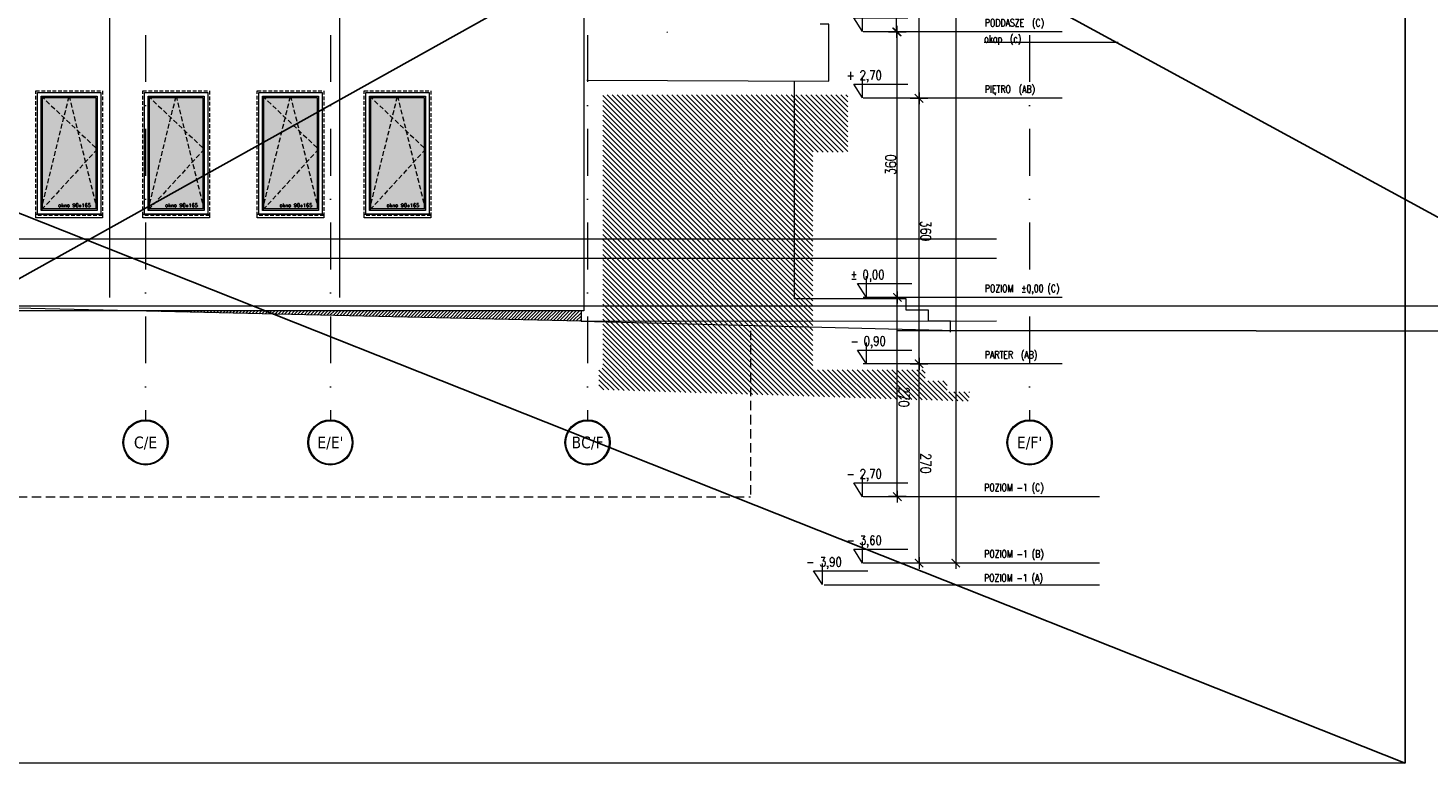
# Model space of a CAD drawing. Header units: millimetres. Extents: x -82287 to 177822, y -399756 to 0.
# Tile 104 of 228: x 52527 to 54424, y -203134 to -202137. Entities that reach past the tile are written whole.
import ezdxf
from ezdxf.enums import TextEntityAlignment as Align

# ---------------------------------------------------------------- set-up
doc = ezdxf.new("R2010")
doc.units = ezdxf.units.MM
doc.header["$MEASUREMENT"] = 0
for name, pattern in [('SUŁOSZOWA - PB 21 03$0$CACHE', [9.525, 6.35, -3.175]), ('SUŁOSZOWA - PB 21 03$0$CARKOVANA', [7.5, 5, -2.5]), ('SUŁOSZOWA - PB 21 03$0$DASHDOT', [25.4, 12.7, -6.35, 0, -6.35]), ('SUŁOSZOWA - PB 21 03$0$HIDDEN', [9.525, 6.35, -3.175])]:
    doc.linetypes.add(name, pattern=pattern)
doc.layers.get('DEFPOINTS').update_dxf_attribs({"lineweight": 50})
doc.layers.add('FL_XREF', color=252, linetype='Continuous')
for name, color, linetype, lineweight in [('SUŁOSZOWA - PB 21 03$0$!! 0_ Istn-okna', 251, 'Continuous', 0), ('SUŁOSZOWA - PB 21 03$0$!! 0_ Istn-sciany', 251, 'Continuous', 0), ('SUŁOSZOWA - PB 21 03$0$!! 0_ WIDOK ELEWACJA', 251, 'Continuous', 0), ('SUŁOSZOWA - PB 21 03$0$!! 0_bloki rzędnych', 251, 'Continuous', 0), ('SUŁOSZOWA - PB 21 03$0$!! 0_Istn-cienka', 251, 'Continuous', 0), ('SUŁOSZOWA - PB 21 03$0$!! 0_Opis_pom', 251, 'Continuous', 0), ('SUŁOSZOWA - PB 21 03$0$!! 1_ widok', 251, 'Continuous', 0), ('SUŁOSZOWA - PB 21 03$0$!! 1_ELEWACJA KOLOR', 251, 'Continuous', 0), ('SUŁOSZOWA - PB 21 03$0$!! 1_Hatch dach', 251, 'Continuous', 0), ('SUŁOSZOWA - PB 21 03$0$!! 1_OPIS POM NOWE', 251, 'Continuous', 0), ('SUŁOSZOWA - PB 21 03$0$!! 1_projektowana elewacja', 251, 'Continuous', 0), ('SUŁOSZOWA - PB 21 03$0$!! 2_ELEWACJA COKÓŁ', 251, 'Continuous', 0), ('SUŁOSZOWA - PB 21 03$0$!! 2_NOWE OKNA WIDOk - remont', 251, 'Continuous', 0), ('SUŁOSZOWA - PB 21 03$0$0-osie-liniA', 251, 'SUŁOSZOWA - PB 21 03$0$DASHDOT', 0), ('SUŁOSZOWA - PB 21 03$0$0-osie-tx', 251, 'Continuous', 0), ('SUŁOSZOWA - PB 21 03$0$0-rzedne-blok', 251, 'Continuous', 0)]:
    doc.layers.add(name, color=color, linetype=linetype, lineweight=lineweight)
doc.layers.add('SUŁOSZOWA - PB 21 03$0$!! 0_ramki', color=251, linetype='Continuous', lineweight=0, plot=False)
doc.layers.add('SUŁOSZOWA - PB 21 03$0$ND', color=251, linetype='Continuous', lineweight=0, plot=False)
doc.styles.add('SUŁOSZOWA - PB 21 03$0$ARIAL', font='tahoma.ttf')
doc.styles.add('SUŁOSZOWA - PB 21 03$0$DEUTSCH', font='SIMPLEX8')
doc.styles.add('SUŁOSZOWA - PB 21 03$0$SIMPLEX', font='simplex.shx', dxfattribs={"width": 0.77})
doc.styles.add('SUŁOSZOWA - PB 21 03$0$TAHOMA', font='tahoma.ttf')
doc.styles.add('SUŁOSZOWA - PB 21 03$0$TXT', font='simplex.shx')
doc.dimstyles.new('SUŁOSZOWA - PB 21 03$0$OL PB 100', dxfattribs={"dimscale": 4, "dimtxt": 3.5, "dimasz": 0.2, "dimexe": 10, "dimexo": 10, "dimgap": 0.5, "dimtad": 1, "dimdec": 1, "dimrnd": 0.5, "dimzin": 9, "dimdsep": 46, "dimtxsty": 'SUŁOSZOWA - PB 21 03$0$SIMPLEX', "dimblk": 'SUŁOSZOWA - PB 21 03$0$thick_MSz', "dimcen": 0.05, "dimdle": 8, "dimse1": 1, "dimse2": 1, "dimclrd": 256, "dimclre": 256, "dimclrt": 3, "dimadec": 1, "dimazin": 2, "dimtfac": 1, "dimtdec": 1, "dimtix": 1, "dimtofl": 0, "dimtmove": 2, "dimatfit": 3, "dimldrblk": 'SUŁOSZOWA - PB 21 03$0$thick_MSz', "dimfxl": 10, "dimfxlon": 1, "dimtolj": 1, "dimlwd": -1, "dimlwe": -1, "dimarcsym": 0})

# ---------------------------------------------------------------- blocks, each defined once
blk = doc.blocks.new('SUŁOSZOWA - PB 21 03$0$thick_MSz')
for p, q in [((-10, 0), (10, 0)), ((0, 15), (0, -15))]:
    blk.add_line(p, q)
at = {"const_width": 2, "elevation": 2}
blk.add_lwpolyline([(-7.1, -7.1), (7.1, 7.1)], dxfattribs=at)
blk = doc.blocks.new('*D72')
at = {"layer": 'DEFPOINTS', "color": 0, "ltscale": 100, "transparency": 16777216}
for p in [(15576.3, 8739.9), (15576.3, 8648.5), (15846.3, 8648.5)]:
    blk.add_point(p, dxfattribs=at)
at = {"layer": 'SUŁOSZOWA - PB 21 03$0$ND', "ltscale": 100, "transparency": 16777216}
blk.add_line((15845.5, 8739.9), (15577.1, 8739.9), dxfattribs=at)
at = {"layer": 'SUŁOSZOWA - PB 21 03$0$ND', "ltscale": 100, "transparency": 16777216, "xscale": 0.8, "yscale": 0.8, "zscale": 0.8}
for p, rotation in [((15576.3, 8739.9), 180.0000000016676), ((15846.3, 8739.9), 1.667546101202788e-09)]:
    blk.add_blockref('SUŁOSZOWA - PB 21 03$0$thick_MSz', p, dxfattribs=dict(at, rotation=rotation))
at = {"layer": 'SUŁOSZOWA - PB 21 03$0$ND', "color": 3, "ltscale": 100, "transparency": 16777216, "insert": (15711.3, 8748.9), "char_height": 14, "attachment_point": 5, "rotation": 0, "style": 'SUŁOSZOWA - PB 21 03$0$SIMPLEX'}
blk.add_mtext('\\A1;270', dxfattribs=at)
blk = doc.blocks.new('SUŁOSZOWA - PB 21 03$0$D_kota')
for p, q in [((8.7, 0), (8.7, 23)), ((-0.8, 15), (8.7, 15)), ((8.7, 0), (-0.8, 15))]:
    blk.add_line(p, q)
blk.add_lwpolyline([(-0.8, 15), (57.9, 15)])
at = {"style": 'SUŁOSZOWA - PB 21 03$0$DEUTSCH', "width": 0.8}
blk.add_attdef('POZ.ARCH', (7.3, 19.7), '', height=10, dxfattribs=at)
blk = doc.blocks.new('*D73')
at = {"layer": 'DEFPOINTS', "color": 0, "ltscale": 100, "transparency": 16777216}
for p in [(15846.3, 8789.5), (14272.3, 8752.2), (15846.3, 8606.6)]:
    blk.add_point(p, dxfattribs=at)
at = {"layer": 'SUŁOSZOWA - PB 21 03$0$ND', "ltscale": 100, "transparency": 16777216}
blk.add_line((14273.1, 8789.5), (15845.5, 8789.5), dxfattribs=at)
at = {"layer": 'SUŁOSZOWA - PB 21 03$0$ND', "ltscale": 100, "transparency": 16777216, "xscale": 0.8, "yscale": 0.8, "zscale": 0.8}
for p, rotation in [((14272.3, 8789.5), 180.0000000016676), ((15846.3, 8789.5), 1.667517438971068e-09)]:
    blk.add_blockref('SUŁOSZOWA - PB 21 03$0$thick_MSz', p, dxfattribs=dict(at, rotation=rotation))
at = {"layer": 'SUŁOSZOWA - PB 21 03$0$ND', "color": 3, "ltscale": 100, "transparency": 16777216, "insert": (15065.7, 8799.5), "char_height": 14, "attachment_point": 5, "rotation": 0, "style": 'SUŁOSZOWA - PB 21 03$0$SIMPLEX'}
blk.add_mtext('\\A1;1574', dxfattribs=at)
blk = doc.blocks.new('*D74')
at = {"layer": 'DEFPOINTS', "color": 0, "ltscale": 100, "transparency": 16777216}
for p in [(15216.3, 8739.9), (15216.3, 8648.5), (15576.3, 8648.5)]:
    blk.add_point(p, dxfattribs=at)
at = {"layer": 'SUŁOSZOWA - PB 21 03$0$ND', "ltscale": 100, "transparency": 16777216}
blk.add_line((15575.5, 8739.9), (15217.1, 8739.9), dxfattribs=at)
at = {"layer": 'SUŁOSZOWA - PB 21 03$0$ND', "ltscale": 100, "transparency": 16777216, "xscale": 0.8, "yscale": 0.8, "zscale": 0.8}
for p, rotation in [((15216.3, 8739.9), 180.0000000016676), ((15576.3, 8739.9), 1.667546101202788e-09)]:
    blk.add_blockref('SUŁOSZOWA - PB 21 03$0$thick_MSz', p, dxfattribs=dict(at, rotation=rotation))
at = {"layer": 'SUŁOSZOWA - PB 21 03$0$ND', "color": 3, "ltscale": 100, "transparency": 16777216, "insert": (15396.3, 8748.9), "char_height": 14, "attachment_point": 5, "rotation": 0, "style": 'SUŁOSZOWA - PB 21 03$0$SIMPLEX'}
blk.add_mtext('\\A1;360', dxfattribs=at)
blk = doc.blocks.new('*D75')
at = {"layer": 'DEFPOINTS', "color": 0, "ltscale": 100, "transparency": 16777216}
for p in [(14862.3, 8739.9), (14862.3, 8648.6), (15216.3, 8648.5)]:
    blk.add_point(p, dxfattribs=at)
at = {"layer": 'SUŁOSZOWA - PB 21 03$0$ND', "ltscale": 100, "transparency": 16777216}
blk.add_line((15215.5, 8739.9), (14863.1, 8739.9), dxfattribs=at)
at = {"layer": 'SUŁOSZOWA - PB 21 03$0$ND', "ltscale": 100, "transparency": 16777216, "xscale": 0.8, "yscale": 0.8, "zscale": 0.8}
for p, rotation in [((14862.3, 8739.9), 180.0000000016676), ((15216.3, 8739.9), 1.667546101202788e-09)]:
    blk.add_blockref('SUŁOSZOWA - PB 21 03$0$thick_MSz', p, dxfattribs=dict(at, rotation=rotation))
at = {"layer": 'SUŁOSZOWA - PB 21 03$0$ND', "color": 3, "ltscale": 100, "transparency": 16777216, "insert": (15039.3, 8748.9), "char_height": 14, "attachment_point": 5, "rotation": 0, "style": 'SUŁOSZOWA - PB 21 03$0$SIMPLEX'}
blk.add_mtext('\\A1;354', dxfattribs=at)
blk = doc.blocks.new('*D76')
at = {"layer": 'DEFPOINTS', "color": 0, "ltscale": 100, "transparency": 16777216}
for p in [(14272.3, 8739.9), (14272.3, 8693), (14862.3, 8648.6)]:
    blk.add_point(p, dxfattribs=at)
at = {"layer": 'SUŁOSZOWA - PB 21 03$0$ND', "ltscale": 100, "transparency": 16777216}
blk.add_line((14861.5, 8739.9), (14273.1, 8739.9), dxfattribs=at)
at = {"layer": 'SUŁOSZOWA - PB 21 03$0$ND', "ltscale": 100, "transparency": 16777216, "xscale": 0.8, "yscale": 0.8, "zscale": 0.8}
for p, rotation in [((14272.3, 8739.9), 180.0000000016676), ((14862.3, 8739.9), 1.667546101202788e-09)]:
    blk.add_blockref('SUŁOSZOWA - PB 21 03$0$thick_MSz', p, dxfattribs=dict(at, rotation=rotation))
at = {"layer": 'SUŁOSZOWA - PB 21 03$0$ND', "color": 3, "ltscale": 100, "transparency": 16777216, "insert": (14567.3, 8748.9), "char_height": 14, "attachment_point": 5, "rotation": 0, "style": 'SUŁOSZOWA - PB 21 03$0$SIMPLEX'}
blk.add_mtext('\\A1;590', dxfattribs=at)
blk = doc.blocks.new('*D77')
at = {"layer": 'DEFPOINTS', "color": 0, "ltscale": 100, "transparency": 16777216}
for p in [(15486.3, 8710.4), (15486.3, 8648.5), (15756.3, 8648.5)]:
    blk.add_point(p, dxfattribs=at)
at = {"layer": 'SUŁOSZOWA - PB 21 03$0$ND', "ltscale": 100, "transparency": 16777216}
blk.add_line((15755.5, 8710.4), (15487.1, 8710.4), dxfattribs=at)
at = {"layer": 'SUŁOSZOWA - PB 21 03$0$ND', "ltscale": 100, "transparency": 16777216, "xscale": 0.8, "yscale": 0.8, "zscale": 0.8}
for p, rotation in [((15486.3, 8710.4), 180.0000000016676), ((15756.3, 8710.4), 1.667546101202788e-09)]:
    blk.add_blockref('SUŁOSZOWA - PB 21 03$0$thick_MSz', p, dxfattribs=dict(at, rotation=rotation))
at = {"layer": 'SUŁOSZOWA - PB 21 03$0$ND', "color": 3, "ltscale": 100, "transparency": 16777216, "insert": (15621.3, 8719.4), "char_height": 14, "attachment_point": 5, "rotation": 0, "style": 'SUŁOSZOWA - PB 21 03$0$SIMPLEX'}
blk.add_mtext('\\A1;270', dxfattribs=at)
blk = doc.blocks.new('*D78')
at = {"layer": 'DEFPOINTS', "color": 0, "ltscale": 100, "transparency": 16777216}
for p in [(15126.3, 8710.4), (15126.3, 8648.5), (15486.3, 8648.5)]:
    blk.add_point(p, dxfattribs=at)
at = {"layer": 'SUŁOSZOWA - PB 21 03$0$ND', "ltscale": 100, "transparency": 16777216}
blk.add_line((15485.5, 8710.4), (15127.1, 8710.4), dxfattribs=at)
at = {"layer": 'SUŁOSZOWA - PB 21 03$0$ND', "ltscale": 100, "transparency": 16777216, "xscale": 0.8, "yscale": 0.8, "zscale": 0.8, "rotation": 180}
blk.add_blockref('SUŁOSZOWA - PB 21 03$0$thick_MSz', (15126.3, 8710.4), dxfattribs=at)
at = {"layer": 'SUŁOSZOWA - PB 21 03$0$ND', "ltscale": 100, "transparency": 16777216, "xscale": 0.8, "yscale": 0.8, "zscale": 0.8}
blk.add_blockref('SUŁOSZOWA - PB 21 03$0$thick_MSz', (15486.3, 8710.4), dxfattribs=at)
at = {"layer": 'SUŁOSZOWA - PB 21 03$0$ND', "color": 3, "ltscale": 100, "transparency": 16777216, "insert": (15306.3, 8701.4), "char_height": 14, "attachment_point": 5, "rotation": 180, "style": 'SUŁOSZOWA - PB 21 03$0$SIMPLEX'}
blk.add_mtext('\\A1;360', dxfattribs=at)
blk = doc.blocks.new('*D79')
at = {"layer": 'DEFPOINTS', "color": 0, "ltscale": 100, "transparency": 16777216}
for p in [(14772.3, 8709.4), (14772.3, 8648.5), (15126.3, 8648.5)]:
    blk.add_point(p, dxfattribs=at)
at = {"layer": 'SUŁOSZOWA - PB 21 03$0$ND', "ltscale": 100, "transparency": 16777216}
blk.add_line((15125.5, 8709.4), (14773.1, 8709.4), dxfattribs=at)
at = {"layer": 'SUŁOSZOWA - PB 21 03$0$ND', "ltscale": 100, "transparency": 16777216, "xscale": 0.8, "yscale": 0.8, "zscale": 0.8, "rotation": 180}
blk.add_blockref('SUŁOSZOWA - PB 21 03$0$thick_MSz', (14772.3, 8709.4), dxfattribs=at)
at = {"layer": 'SUŁOSZOWA - PB 21 03$0$ND', "ltscale": 100, "transparency": 16777216, "xscale": 0.8, "yscale": 0.8, "zscale": 0.8}
blk.add_blockref('SUŁOSZOWA - PB 21 03$0$thick_MSz', (15126.3, 8709.4), dxfattribs=at)
at = {"layer": 'SUŁOSZOWA - PB 21 03$0$ND', "color": 3, "ltscale": 100, "transparency": 16777216, "insert": (14949.3, 8700.4), "char_height": 14, "attachment_point": 5, "rotation": 180, "style": 'SUŁOSZOWA - PB 21 03$0$SIMPLEX'}
blk.add_mtext('\\A1;354', dxfattribs=at)
blk = doc.blocks.new('*D80')
at = {"layer": 'DEFPOINTS', "color": 0, "ltscale": 100, "transparency": 16777216}
for p in [(14479.8, 8709.4), (14479.8, 8593.5), (14772.3, 8593.5)]:
    blk.add_point(p, dxfattribs=at)
at = {"layer": 'SUŁOSZOWA - PB 21 03$0$ND', "ltscale": 100, "transparency": 16777216}
blk.add_line((14771.5, 8709.4), (14480.6, 8709.4), dxfattribs=at)
at = {"layer": 'SUŁOSZOWA - PB 21 03$0$ND', "ltscale": 100, "transparency": 16777216, "xscale": 0.8, "yscale": 0.8, "zscale": 0.8, "rotation": 180}
blk.add_blockref('SUŁOSZOWA - PB 21 03$0$thick_MSz', (14479.8, 8709.4), dxfattribs=at)
at = {"layer": 'SUŁOSZOWA - PB 21 03$0$ND', "ltscale": 100, "transparency": 16777216, "xscale": 0.8, "yscale": 0.8, "zscale": 0.8}
blk.add_blockref('SUŁOSZOWA - PB 21 03$0$thick_MSz', (14772.3, 8709.4), dxfattribs=at)
at = {"layer": 'SUŁOSZOWA - PB 21 03$0$ND', "color": 3, "ltscale": 100, "transparency": 16777216, "insert": (14626.1, 8718.4), "char_height": 14, "attachment_point": 5, "style": 'SUŁOSZOWA - PB 21 03$0$SIMPLEX'}
blk.add_mtext('\\A1;292.5', dxfattribs=at)
blk = doc.blocks.new('SUŁOSZOWA - PB 21 03$0$okno 90x180')
at = {"layer": 'SUŁOSZOWA - PB 21 03$0$!! 1_Hatch dach', "true_color": 0x575757}
h = blk.add_hatch(dxfattribs=at)
h.set_pattern_fill('DOTS', color=251)
h.set_pattern_definition([(0, (-9632.3096, -11392.1331), (0.79375, 1.5875), [0, -1.5875])])
h.paths.add_polyline_path([(9, -20), (81, -20), (81, -171), (9, -171)])
at = {"layer": 'SUŁOSZOWA - PB 21 03$0$!! 0_ Istn-okna', "linetype": 'SUŁOSZOWA - PB 21 03$0$CARKOVANA', "lineweight": 5}
blk.add_lwpolyline([(0, -11), (90, -11), (90, -180), (0, -180)], close=True, dxfattribs=at)
at = {"layer": 'SUŁOSZOWA - PB 21 03$0$!! 0_ Istn-okna'}
for points in [[(2, -13), (88, -13), (88, -178), (2, -178)], [(7, -18), (83, -18), (83, -173), (7, -173)], [(9, -20), (81, -20), (81, -171), (9, -171)], [(0, -178), (90, -178), (90, -183), (0, -183)]]:
    blk.add_lwpolyline(points, close=True, dxfattribs=at)
at = {"layer": 'SUŁOSZOWA - PB 21 03$0$!! 1_Hatch dach', "color": 251, "linetype": 'SUŁOSZOWA - PB 21 03$0$CACHE', "true_color": 0x575757}
for points in [[(7, -173), (45, -18), (83, -173)], [(7, -18), (83, -90), (7, -173)]]:
    blk.add_lwpolyline(points, dxfattribs=at)
at = {"insert": (30.1, -163.6), "char_height": 5, "attachment_point": 1, "style": 'SUŁOSZOWA - PB 21 03$0$TXT'}
blk.add_mtext_dynamic_manual_height_columns('okno 90x165', width=52.63, gutter_width=75, heights=[0], dxfattribs=at)
blk = doc.blocks.new('*U116')
h = blk.add_hatch(color=256)
edge = h.paths.add_edge_path()
edge.add_arc((0, 0), 30.6, 0, 360)
edge = h.paths.add_edge_path(flags=17)
edge.add_arc((0, 0), 29.4, 0, 360)
for radius in [30.6, 29.4]:
    blk.add_circle((0, 0), radius)
at = {"style": 'SUŁOSZOWA - PB 21 03$0$TAHOMA', "flags": 8}
blk.add_attdef('ANSICHTSNUMMER', text='', height=16, dxfattribs=at).set_placement((0, 0), align=Align.MIDDLE_CENTER)
blk = doc.blocks.new('SUŁOSZOWA - PB 21 03$0$BLOK OSIE D-E PD')
at = {"layer": 'SUŁOSZOWA - PB 21 03$0$0-osie-liniA', "ltscale": 5}
for points in [[(61412.1, -214526.3), (61412.1, -216318.8)], [(61662.6, -214526.3), (61662.6, -216318.8)], [(62011.1, -214526.3), (62011.1, -216318.8)], [(62610.1, -214526.3), (62610.1, -216318.8)]]:
    blk.add_lwpolyline(points, dxfattribs=at)
at = {"layer": 'SUŁOSZOWA - PB 21 03$0$0-osie-tx'}
ref = blk.add_blockref('*U116', (61412.1, -216349.4), dxfattribs=dict(at, rotation=180))
ref.add_attrib('ANSICHTSNUMMER', 'C/E', dxfattribs={"layer": '0', "height": 16, "style": 'SUŁOSZOWA - PB 21 03$0$TAHOMA', "flags": 8}).set_placement((61412.1, -216349.4), align=Align.MIDDLE_CENTER)
ref = blk.add_blockref('*U116', (61662.6, -216349.4), dxfattribs=dict(at, rotation=180))
ref.add_attrib('ANSICHTSNUMMER', "E/E'", dxfattribs={"layer": '0', "height": 16, "style": 'SUŁOSZOWA - PB 21 03$0$TAHOMA', "flags": 8}).set_placement((61662.6, -216349.4), align=Align.MIDDLE_CENTER)
ref = blk.add_blockref('*U116', (62011.1, -216349.4), dxfattribs=dict(at, rotation=180))
ref.add_attrib('ANSICHTSNUMMER', 'BC/F', dxfattribs={"layer": '0', "height": 16, "style": 'SUŁOSZOWA - PB 21 03$0$TAHOMA', "flags": 8}).set_placement((62011.1, -216349.4), align=Align.MIDDLE_CENTER)
ref = blk.add_blockref('*U116', (62610.1, -216349.4), dxfattribs=dict(at, rotation=180))
ref.add_attrib('ANSICHTSNUMMER', "E/F'", dxfattribs={"layer": '0', "height": 16, "style": 'SUŁOSZOWA - PB 21 03$0$TAHOMA', "flags": 8}).set_placement((62610.1, -216349.4), align=Align.MIDDLE_CENTER)
blk = doc.blocks.new('SUŁOSZOWA - PB 21 03$0$POZIOMY BLOK')
for p, q in [((14909.91, 9009.49), (14909.91, 8828.06)), ((15140.67, 9009.49), (15140.67, 8828.06)), ((15756.32, 8984.49), (15756.32, 8664.25)), ((15846.32, 8984.49), (15846.32, 8664.25)), ((15876.32, 8984.49), (15876.32, 8664.25)), ((14272.32, 8962.8), (14272.32, 8693.05)), ((14479.8, 8962.8), (14479.8, 8693.05)), ((14772.32, 8962.8), (14772.32, 8693.05)), ((14862.32, 8962.8), (14862.32, 8693.05)), ((15126.32, 8934), (15126.32, 8664.25)), ((15216.32, 8934), (15216.32, 8664.25)), ((15486.32, 8934), (15486.32, 8664.25)), ((15576.32, 8934), (15576.32, 8664.25)), ((15876.32, 8682.25), (15876.32, 8611.49))]:
    blk.add_line(p, q)
at = {"layer": 'SUŁOSZOWA - PB 21 03$0$0-rzedne-blok'}
ref = blk.add_blockref('SUŁOSZOWA - PB 21 03$0$D_kota', (15486.32, 8657.67), dxfattribs=dict(at, xscale=1.250000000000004, yscale=1.250000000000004, zscale=1.250000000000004, rotation=90))
ref.add_attrib('POZ.ARCH', '%%p 0,00  ', (15461.74, 8646.85), dxfattribs={"layer": '0', "height": 12.5, "rotation": 90, "style": 'SUŁOSZOWA - PB 21 03$0$DEUTSCH', "width": 0.8})
ref = blk.add_blockref('SUŁOSZOWA - PB 21 03$0$D_kota', (15576.32, 8657.67), dxfattribs=dict(at, xscale=1.250000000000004, yscale=1.250000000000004, zscale=1.250000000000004, rotation=90))
ref.add_attrib('POZ.ARCH', '- 0,90  ', (15551.74, 8646.85), dxfattribs={"layer": '0', "height": 12.5, "rotation": 90, "style": 'SUŁOSZOWA - PB 21 03$0$DEUTSCH', "width": 0.8})
ref = blk.add_blockref('SUŁOSZOWA - PB 21 03$0$D_kota', (14272.32, 8647.32), dxfattribs=dict(at, xscale=1.250000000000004, yscale=1.250000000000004, zscale=1.250000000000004, rotation=90))
ref.add_attrib('POZ.ARCH', '+ 12,50', (14247.74, 8636.49), dxfattribs={"layer": '0', "height": 12.5, "rotation": 90, "style": 'SUŁOSZOWA - PB 21 03$0$DEUTSCH', "width": 0.8})
ref = blk.add_blockref('SUŁOSZOWA - PB 21 03$0$D_kota', (14479.8, 8647.32), dxfattribs=dict(at, xscale=1.250000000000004, yscale=1.250000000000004, zscale=1.250000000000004, rotation=90))
ref.add_attrib('POZ.ARCH', '+ 10.59', (14455.22, 8636.49), dxfattribs={"layer": '0', "height": 12.5, "rotation": 90, "style": 'SUŁOSZOWA - PB 21 03$0$DEUTSCH', "width": 0.8})
ref = blk.add_blockref('SUŁOSZOWA - PB 21 03$0$D_kota', (14772.32, 8642.51), dxfattribs=dict(at, xscale=1.250000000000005, yscale=1.250000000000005, zscale=1.250000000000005, rotation=90))
ref.add_attrib('POZ.ARCH', '+7,14', (14747.74, 8631.68), dxfattribs={"layer": '0', "height": 12.5, "rotation": 90, "style": 'SUŁOSZOWA - PB 21 03$0$DEUTSCH', "width": 0.8})
ref = blk.add_blockref('SUŁOSZOWA - PB 21 03$0$D_kota', (14862.32, 8642.51), dxfattribs=dict(at, xscale=1.250000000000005, yscale=1.250000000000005, zscale=1.250000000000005, rotation=90))
ref.add_attrib('POZ.ARCH', '+6,24', (14837.74, 8631.68), dxfattribs={"layer": '0', "height": 12.5, "rotation": 90, "style": 'SUŁOSZOWA - PB 21 03$0$DEUTSCH', "width": 0.8})
ref = blk.add_blockref('SUŁOSZOWA - PB 21 03$0$D_kota', (15125.85, 8652.26), dxfattribs=dict(at, xscale=1.250000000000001, yscale=1.250000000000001, zscale=1.250000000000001, rotation=89.99999992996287))
ref.add_attrib('POZ.ARCH', '+ 3,60', (15101.27, 8641.44), dxfattribs={"layer": '0', "height": 12.5, "rotation": 90, "style": 'SUŁOSZOWA - PB 21 03$0$DEUTSCH', "width": 0.8})
ref = blk.add_blockref('SUŁOSZOWA - PB 21 03$0$D_kota', (15215.85, 8652.26), dxfattribs=dict(at, xscale=1.250000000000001, yscale=1.250000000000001, zscale=1.250000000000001, rotation=89.99999992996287))
ref.add_attrib('POZ.ARCH', '+ 2,70', (15191.27, 8641.44), dxfattribs={"layer": '0', "height": 12.5, "rotation": 90, "style": 'SUŁOSZOWA - PB 21 03$0$DEUTSCH', "width": 0.8})
ref = blk.add_blockref('SUŁOSZOWA - PB 21 03$0$D_kota', (15756.32, 8652.26), dxfattribs=dict(at, xscale=1.250000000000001, yscale=1.250000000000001, zscale=1.250000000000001, rotation=89.99999992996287))
ref.add_attrib('POZ.ARCH', '- 2,70', (15731.74, 8641.44), dxfattribs={"layer": '0', "height": 12.5, "rotation": 90, "style": 'SUŁOSZOWA - PB 21 03$0$DEUTSCH', "width": 0.8})
ref = blk.add_blockref('SUŁOSZOWA - PB 21 03$0$D_kota', (15846.32, 8652.26), dxfattribs=dict(at, xscale=1.250000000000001, yscale=1.250000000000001, zscale=1.250000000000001, rotation=89.99999992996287))
ref.add_attrib('POZ.ARCH', '- 3,60', (15821.74, 8641.44), dxfattribs={"layer": '0', "height": 12.5, "rotation": 90, "style": 'SUŁOSZOWA - PB 21 03$0$DEUTSCH', "width": 0.8})
ref = blk.add_blockref('SUŁOSZOWA - PB 21 03$0$D_kota', (15875.5, 8597.99), dxfattribs=dict(at, xscale=1.250000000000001, yscale=1.250000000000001, zscale=1.250000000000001, rotation=89.99999992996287))
ref.add_attrib('POZ.ARCH', '- 3,90', (15850.92, 8587.16), dxfattribs={"layer": '0', "height": 12.5, "rotation": 90, "style": 'SUŁOSZOWA - PB 21 03$0$DEUTSCH', "width": 0.8})
at = {"style": 'SUŁOSZOWA - PB 21 03$0$SIMPLEX', "width": 0.77}
for s, p in [('POZIOM kalnicy (AB)', (14266.63, 8829.03, -0.04)), ('POZIOM kalnicy (C)', (14474.11, 8829.03, -0.04)), ('PODDASZE TECH.  (C)', (14766.35, 8829.03, -0.04)), ('POZIOM  %%P0,00 (C)', (15478.99, 8829.03, -0.04)), ('PODDASZE  (AB)', (14856.35, 8829.03, -0.04)), ('PODDASZE  (C)', (15118.99, 8829.03, -0.04)), ('PIĘTRO  (AB)', (15208.99, 8829.03, -0.04)), ('PARTER  (AB)', (15568.99, 8829.03, -0.04)), ('POZIOM -1 (C)', (15748.99, 8828.23, -0.04)), ('POZIOM -1 (B)', (15838.99, 8828.23, -0.04)), ('POZIOM -1 (A)', (15871.38, 8827.97, -0.04)), ('okap  (AB)', (14909.91, 8828.06)), ('okap  (c)', (15140.67, 8828.06))]:
    blk.add_text(s, height=10, rotation=90, dxfattribs=at).set_placement(p)
at = {"layer": 'SUŁOSZOWA - PB 21 03$0$ND', "ltscale": 100}
dim = blk.add_linear_dim(base=(15846.32, 8789.48), p1=(14272.32, 8752.23), p2=(15846.32, 8606.6), angle=180, dimstyle='SUŁOSZOWA - PB 21 03$0$OL PB 100', dxfattribs=at)
dim.commit()
dim.dimension.update_dxf_attribs({"geometry": '*D73', "text_midpoint": (15065.71, 8799.48), "dimtype": 160})
for base, p1, p2, picture, middle in [((14272.32, 8739.89), (14862.32, 8648.65), (14272.32, 8693.05), '*D76', (14567.32, 8748.89)), ((14862.32, 8739.89), (15216.32, 8648.52), (14862.32, 8648.65), '*D75', (15039.32, 8748.89)), ((15216.32, 8739.89), (15576.32, 8648.52), (15216.32, 8648.52), '*D74', (15396.32, 8748.89)), ((15576.32, 8739.89), (15846.32, 8648.52), (15576.32, 8648.52), '*D72', (15711.32, 8748.89)), ((15486.32, 8710.39), (15756.32, 8648.52), (15486.32, 8648.52), '*D77', (15621.32, 8719.39)), ((14772.32, 8709.43), (15126.32, 8648.52), (14772.32, 8648.52), '*D79', (14949.32, 8700.43)), ((15126.32, 8710.39), (15486.32, 8648.52), (15126.32, 8648.52), '*D78', (15306.32, 8701.39))]:
    dim = blk.add_linear_dim(base=base, p1=p1, p2=p2, angle=180, dimstyle='SUŁOSZOWA - PB 21 03$0$OL PB 100', dxfattribs=at)
    dim.commit()
    dim.dimension.update_dxf_attribs({"geometry": picture, "text_midpoint": middle})
dim = blk.add_linear_dim(base=(14479.8, 8709.43), p1=(14772.32, 8593.49), p2=(14479.8, 8593.49), dimstyle='SUŁOSZOWA - PB 21 03$0$OL PB 100', dxfattribs=at)
dim.commit()
dim.dimension.update_dxf_attribs({"geometry": '*D80', "text_midpoint": (14626.06, 8718.43)})
blk = doc.blocks.new('SUŁOSZOWA - PB 21 03')
at = {"layer": 'SUŁOSZOWA - PB 21 03$0$!! 1_ELEWACJA KOLOR'}
h = blk.add_hatch(dxfattribs=at)
h.set_pattern_fill('ANSI31', color=251, scale=1.5, angle=-90)
h.set_pattern_definition([(315, (1064.661, 38637.8512), (3.367596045, 3.367596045), [])])
h.paths.add_polyline_path([(53243.21504, -202280.99681), (53575.2605, -202280.99681), (53575.2605, -202358.49681), (53528.21504, -202358.30665), (53528.21504, -202653.49928), (53680.21504, -202653.49928), (53680.21504, -202668.49928), (53710.21504, -202668.49928), (53710.21504, -202683.49928), (53740.21504, -202683.49928), (53739.80998, -202696.26879), (53238.21504, -202680.35771), (53238.21504, -202651.49928), (53243.21504, -202651.49928)])
at = {"layer": 'SUŁOSZOWA - PB 21 03$0$!! 2_ELEWACJA COKÓŁ'}
h = blk.add_hatch(dxfattribs=at)
h.set_pattern_fill('ANSI31', color=250)
h.set_pattern_definition([(45, (1.142, -18.187), (-2.24506403, 2.24506403), [])])
h.paths.add_polyline_path([(53213.85353, -202573.68613), (52615.32874, -202573.74539), (53048.30433, -202583.69502), (53213.85353, -202587.49928)])
blk.add_lwpolyline([(48680.55868, -203186.49365), (54330.72045, -200943.81398), (54330.72045, -203186.49365), (48680.55868, -200943.81398), (48680.55868, -202065.15381), (54616.71142, -202065.15381), (54604.21504, -201328.98368), (52054.21504, -202752.02325), (52111.21504, -201215.49928), (54409.58552, -202465.49928)])
at = {"layer": 'SUŁOSZOWA - PB 21 03$0$!! 0_ Istn-sciany'}
for points in [[(53549.75688, -202242.4966), (53549.84707, -202242.49701)], [(53549.75688, -202250.49671), (53549.80538, -202250.4969)], [(53721.57268, -202600.49928), (53213.85353, -202588.11534)], [(54129.00795, -202600.49928), (53642.4892, -202600.49928)]]:
    blk.add_lwpolyline(points, dxfattribs=at)
at = {"layer": 'SUŁOSZOWA - PB 21 03$0$!! 0_ WIDOK ELEWACJA'}
for points in [[(53217.71142, -202142.18905), (53217.71142, -202573.74539)], [(53549.75688, -202262.49681), (53549.75688, -202184.99681), (53537.75688, -202184.99681)], [(53330.97833, -202196.23401), (53330.14342, -202195.49928)], [(53221.75688, -202261.17107), (53549.75688, -202262.49681)], [(53502.71142, -202262.30665), (53502.71142, -202557.49928)], [(53714.71142, -202602.49928), (53714.71142, -202587.49928), (53684.71142, -202587.49928), (53684.71142, -202572.49928), (53654.71142, -202572.49928), (53654.71142, -202557.49928), (53502.71142, -202557.49928)], [(53217.71142, -202573.74539), (52304.44708, -202573.74539)], [(53213.85353, -202573.68613), (53213.85353, -202588.11534)]]:
    blk.add_lwpolyline(points, dxfattribs=at)
at = {"layer": 'SUŁOSZOWA - PB 21 03$0$!! 0_Istn-cienka', "linetype": 'SUŁOSZOWA - PB 21 03$0$HIDDEN', "ltscale": 2}
for points in [[(53443.71142, -202600.49928), (53443.71142, -202825.49928)], [(51383.71142, -202825.49928), (53443.71142, -202825.49928)]]:
    blk.add_lwpolyline(points, dxfattribs=at)
at = {"layer": 'SUŁOSZOWA - PB 21 03$0$!! 0_ramki'}
blk.add_lwpolyline([(48680.55868, -200943.81398), (54330.72045, -200943.81398), (54330.72045, -203186.49365), (48680.55868, -203186.49365)], close=True, dxfattribs=at)
at = {"layer": 'SUŁOSZOWA - PB 21 03$0$!! 1_ widok'}
for points in [[(53776.74709, -202476.49928), (49048.24717, -202476.49928)], [(53776.74709, -202502.49928), (49048.24717, -202502.49928)], [(53213.85353, -202587.49928), (52310.71142, -202566.74539)], [(53776.74709, -202587.49928), (53213.85353, -202588.11534)]]:
    blk.add_lwpolyline(points, dxfattribs=at)
at = {"layer": 'SUŁOSZOWA - PB 21 03$0$!! 1_projektowana elewacja'}
for points in [[(52574.71142, -201796.49928), (52574.71142, -202555.49928)], [(52886.71142, -201796.49928), (52886.71142, -202555.49928)], [(52010.71142, -202566.74539), (54616.71142, -202566.74539)], [(54129.00795, -202600.49928), (54906.55019, -202600.49928)]]:
    blk.add_lwpolyline(points, dxfattribs=at)
blk.add_blockref('SUŁOSZOWA - PB 21 03$0$BLOK OSIE D-E PD', (-8788.3523, 13597.42301))
at = {"layer": 'SUŁOSZOWA - PB 21 03$0$!! 0_bloki rzędnych', "rotation": 270}
blk.add_blockref('SUŁOSZOWA - PB 21 03$0$POZIOMY BLOK', (44932.09567, -187069.17678), dxfattribs=at)
at = {"layer": 'SUŁOSZOWA - PB 21 03$0$!! 2_NOWE OKNA WIDOk - remont'}
for p in [(52475.21142, -202264.49928), (52620.21142, -202264.49928), (52775.21142, -202264.49928), (52920.21142, -202264.49928)]:
    blk.add_blockref('SUŁOSZOWA - PB 21 03$0$okno 90x180', p, dxfattribs=at)
at = {"layer": 'SUŁOSZOWA - PB 21 03$0$!! 0_Opis_pom', "ltscale": 0.7, "style": 'SUŁOSZOWA - PB 21 03$0$ARIAL'}
for tag, p in [('B0,19', (52679.2094, -194257.55204)), ('B2,12', (73342.49259, -194413.89249)), ('B2,14', (73874.0461, -194402.0887)), ('B1,21', (60405.50261, -194427.18207)), ('A1,16', (59129.54925, -194448.08429)), ('B1/17', (59524.53699, -194450.37428)), ('B1,19', (59914.81903, -194448.15658)), ('1,23', (61575.22173, -194450.37428)), ('B2,11', (73069.01144, -194438.89383)), ('B2,16', (75195.07765, -194441.83446)), ('B0,15', (51514.15008, -194461.8073)), ('A1,1', (58808.06672, -194460.94161)), ('B1,18', (59715.51745, -194473.87108)), ('1,22', (60947.33929, -194456.1144)), ('B2,17', (75506.7465, -194471.3759)), ('B2,19.1', (76701.67035, -194466.03695)), ('B3,7', (87459.81312, -194465.07097)), ('B3,3', (88235.73906, -194465.79732)), ('B0,18', (52071.43815, -194478.40179)), ('B1,20', (60198.53687, -194490.17374)), ('B2,10', (72728.63362, -194489.37283)), ('B2,15', (74566.38885, -194487.81114)), ('B3,6', (86826.65132, -194483.15512)), ('B3,8', (90006.66539, -194478.47972)), ('A0,6', (49094.40602, -194505.72387)), ('A2,5', (72452.45009, -194505.90583)), ('B2,13', (73649.91716, -194500.01242)), ('A0,4', (49692.81919, -194517.93289)), ('A0,3', (49906.53818, -194524.03766)), ('B0,20', (53125.45224, -194527.8835)), ('B0,22', (54187.56644, -194519.04308)), ('A1,6', (58565.96262, -194514.50753)), ('B1,1', (61908.24378, -194515.48656)), ('A0,5', (49399.71914, -194533.19455)), ('B0,21', (53847.26622, -194535.08002)), ('B1,3', (62229.35503, -194604.49851)), ('B2,18', (75922.43604, -194612.23635)), ('B2,19', (77152.69039, -194617.53776)), ('A3,4', (85509.27934, -194642.47136)), ('B0,24B', (54824.42896, -194684.26784)), ('B1,4', (63476.45184, -194691.11207)), ('B0,13', (50367.63944, -194706.5583)), ('B0,16', (51457.40872, -194704.43091)), ('B0,17', (51897.58569, -194706.77195)), ('A2,4', (71695.75649, -194707.44268)), ('A1,5', (58149.22649, -194724.80163)), ('A2.1', (72371.45884, -194731.56251)), ('B0,23', (54542.05776, -194742.93939)), ('A1,2', (58744.42262, -194746.622)), ('B1,2D', (60756.29674, -194750.92727)), ('B0,14', (50962.60809, -194789.06568)), ('A1,15', (59129.54925, -194780.73348)), ('B1,4', (63483.03852, -194791.04365)), ('A3.1', (86079.08704, -194786.62422)), ('A0,2', (49295.91259, -194810.95246)), ('B0,7', (52851.95551, -194845.56115)), ('B1,2B', (62374.83512, -194841.86715)), ('B2.7', (74548.27897, -194836.12781)), ('B3,2', (89035.72921, -194837.99287)), ('B1,2A', (61803.35407, -194869.27513)), ('B0,8', (51561.38742, -194890.27848)), ('A3.2', (86016.50296, -195004.88875)), ('A1,3', (58810.05243, -195008.83917)), ('A0,10', (49695.87246, -195042.9259)), ('A0,1', (49914.27925, -195025.82804)), ('B0,17', (51225.06492, -195049.74007)), ('B0,6', (52110.41055, -195069.39267)), ('B1,8', (61403.63433, -195071.25189)), ('A2.2', (72371.45884, -195070.78713)), ('B2.2', (74976.1855, -195068.47988)), ('A0,7', (49042.50308, -195082.6056)), ('B3,11', (88623.94853, -195099.23575)), ('B3,4', (87612.56208, -195132.78192)), ('B3,5', (86839.47632, -195174.05241)), ('B0,12', (50313.60595, -195207.52936)), ('B0,11', (50726.178, -195219.06638)), ('B1,6', (63686.26823, -195231.3997)), ('B3,10', (89778.42161, -195220.68871)), ('B0,24A', (54359.17011, -195245.97867)), ('A1,4', (58093.66276, -195250.96213)), ('B0,10', (51476.34179, -195259.44699)), ('B3,9', (90479.74099, -195260.18621)), ('A0,11', (49643.96951, -195271.84772)), ('B1,14', (59332.54805, -195280.73534)), ('A0,8', (49042.50308, -195293.21363)), ('B0,9', (51798.4912, -195291.17482)), ('B2,21', (75970.16114, -195290.81005)), ('B0,3', (52068.59538, -195319.60465)), ('B1,13', (60186.62513, -195314.46953)), ('B1,10', (60892.94126, -195319.45825)), ('B1,5', (63419.22943, -195317.21026)), ('A2.3', (71832.37045, -195318.78232)), ('B2,9', (73175.51251, -195317.21162)), ('B2,4', (74493.5947, -195318.7733)), ('B2,3', (74674.2815, -195319.28036)), ('A3,3', (85569.83931, -195318.78232)), ('B1,9', (61058.12383, -195344.48743)), ('B2,8', (73894.209, -195338.18956)), ('B2,20', (77211.021, -195343.82367)), ('B3,1', (88723.65615, -195329.98594)), ('B0,2', (52227.2348, -195357.98297)), ('B2.1', (75304.74121, -195348.36327)), ('B1,2C', (61827.40698, -195369.02625)), ('B1,7', (62134.52151, -195372.05069)), ('B0,1', (53061.17304, -195403.85659)), ('A0,9', (49001.50444, -195413.15723)), ('A0,12', (49689.76592, -195485.50737)), ('B0,4', (52224.78303, -195500.96352)), ('B1,11', (61050.00078, -195512.89565)), ('B2,5', (74686.48999, -195507.24036)), ('B1,12', (60864.00751, -195544.00738)), ('B2,6', (74499.29165, -195549.55175)), ('B0,5', (52066.14362, -195556.83806)), ('C2,2', (74812.78942, -195865.8959)), ('C1,3', (61091.58871, -195973.27844)), ('C0,2A', (52278.30875, -196050.48297)), ('C0,1', (52808.36775, -196132.34208)), ('C1,2', (61690.27405, -196439.72387)), ('C1,1', (62060.59754, -196465.28533)), ('C3,1', (88979.71614, -196545.67785)), ('C0,2B', (53028.88223, -196668.8019)), ('C1,4', (61008.68123, -196686.32122)), ('C2,1', (75334.65984, -196786.2197)), ('C2,3', (74834.65119, -196933.26657)), ('C1,5', (61062.7252, -196991.42453)), ('C1,10', (62127.38542, -196998.81344)), ('C1,9', (62147.33751, -197289.53424)), ('C1,6', (61131.41824, -197329.69535)), ('C0,3', (52181.98562, -197341.92176)), ('D1,1', (73931.12245, -197584.03121)), ('C0,4', (52345.96562, -197596.60561)), ('D0,18', (60296.49264, -197617.95269)), ('C2,4', (75243.70451, -197663.89)), ('D0,7', (59141.53804, -197722.84718)), ('C1,7', (61222.2575, -197737.18052)), ('D0,3', (59562.25866, -197751.14316)), ('D0,17', (60701.16801, -197741.44864)), ('D1,6', (72757.78643, -197751.22612)), ('D1,4', (73157.19908, -197744.29721)), ('D0,6', (58741.71849, -197802.61699)), ('D0,10', (58357.73602, -197820.93991)), ('D,09', (59195.67196, -197881.51243)), ('C0,5', (52269.72696, -197902.4362)), ('C0,6', (52872.93793, -197917.07354)), ('D0,2', (59943.06082, -197917.06725)), ('D1,3', (73475.28953, -197924.29875)), ('D0,16', (60721.3534, -197935.2949)), ('D0,8', (59058.9008, -197963.64925)), ('D0,5', (59448.52586, -197969.8061)), ('D1,5', (73291.61607, -197999.29956)), ('C2,5', (74555.08284, -197988.7886)), ('D0,4', (59655.02693, -198042.2589)), ('D0,15', (60692.12223, -198127.4643)), ('D0,1', (59931.33074, -198173.12806)), ('D1,2', (73578.07819, -198172.30068)), ('D0,11', (58161.27105, -198211.45823)), ('D0,12', (58250.99458, -198537.17631)), ('D0,13', (58250.99458, -198764.99605)), ('D0,14', (59130.08589, -198795.3373)), ('D1,7', (71854.87376, -198786.88467)), ('D1,8', (71715.35366, -199212.44512))]:
    blk.add_attdef(tag, text='', height=11.968, dxfattribs=at).set_placement(p, align=Align.MIDDLE_CENTER)
at = {"layer": 'SUŁOSZOWA - PB 21 03$0$!! 1_OPIS POM NOWE', "style": 'SUŁOSZOWA - PB 21 03$0$ARIAL'}
for tag, p in [('C1.7A', (61271.6179, -197538.30303)), ('C2.5B', (74970.66097, -197546.70728)), ('C2,5C', (74903.71123, -197659.13664)), ('C2.4', (75374.07862, -197726.11453)), ('D1,2B', (74322.25834, -197791.43247)), ('C1.7C', (61260.26049, -197811.38428)), ('C1.8B', (61588.27341, -197817.62151)), ('C1.8A', (61884.42005, -197818.94854)), ('C1.7B', (61322.12354, -197933.89849)), ('C2,5A', (74943.41937, -197993.49482)), ('E1.2', (62164.78326, -198139.98688)), ('E1.5E', (62692.10372, -198153.27854)), ('D1,2C', (73419.9359, -198156.57844)), ('D1,2A', (74280.17915, -198172.30068)), ('E2.9', (75361.45041, -198161.88904)), ('E2.7', (76022.45692, -198162.26272)), ('E3.1', (88990.58975, -198158.87886)), ('E1.1', (61330.46191, -198191.9806)), ('E1.5D', (62993.60773, -198185.416)), ('E1.5C', (63016.9343, -198246.3437)), ('E1.5B', (63264.15117, -198307.8661)), ('E3.2', (88781.41347, -198385.24275)), ('E1.6', (61022.6264, -198421.00827)), ('E2.2', (74782.75417, -198427.85813)), ('E2.8', (75757.29014, -198437.09188)), ('E1.5A', (63049.47589, -198456.39852)), ('E2.6', (76531.8031, -198444.40756)), ('E3.4', (89392.22607, -198450.03942)), ('E1.5F', (62736.15118, -198589.14592)), ('E1.5G', (62892.39981, -198586.12622)), ('E1,4', (61888.25021, -198652.6996)), ('E2.1', (75803.99631, -198697.05773)), ('E1.5L', (63297.7633, -198733.65678)), ('E1.3', (61058.5992, -198806.28147)), ('E1.5H', (62893.53005, -198830.01758)), ('E2,3', (74778.52304, -198843.9541)), ('E3.3', (89150.95684, -198867.32581)), ('E1.5K', (63266.15427, -198904.67789)), ('E1.5I', (62723.74907, -199005.87002)), ('E2.4', (75135.87669, -199083.20857)), ('E2.5', (76615.04061, -199164.91143)), ('E1.5J', (63204.25187, -199215.697))]:
    blk.add_attdef(tag, text='', height=11.968, dxfattribs=at).set_placement(p, align=Align.MIDDLE_CENTER)

msp = doc.modelspace()

# ---------------------------------------------------------------- block references
at = {"layer": 'FL_XREF'}
msp.add_blockref('SUŁOSZOWA - PB 21 03', (62.3, 52.9), dxfattribs=at)

doc.saveas('drawing.dxf')
